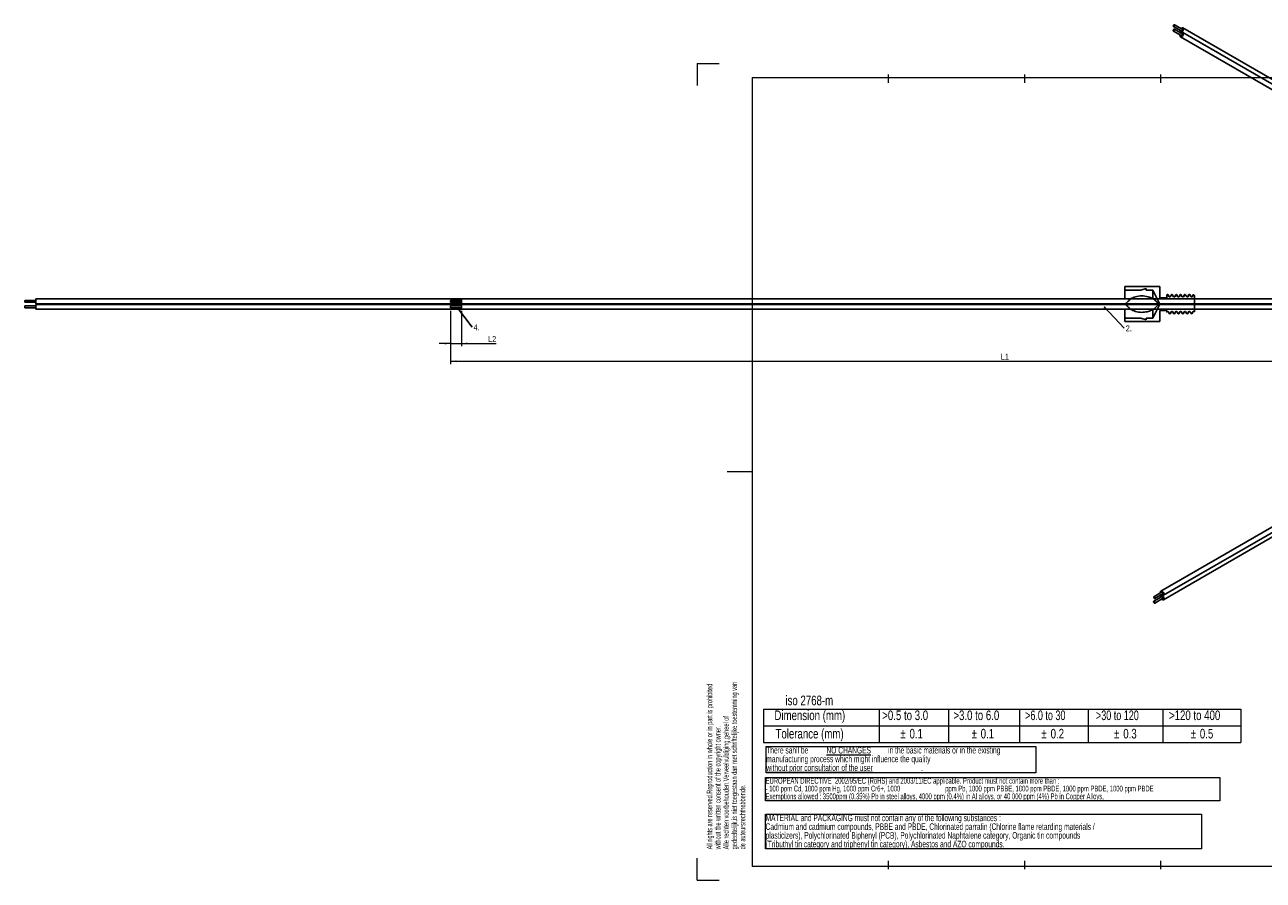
# Model space of a CAD drawing. Header units: millimetres. Extents: x -245 to 573, y 0 to 336.
# Tile 1 of 4: x -245 to 206, y 0 to 311. Entities that reach past the tile are written whole.
import ezdxf

# ---------------------------------------------------------------- set-up
doc = ezdxf.new("R2010")
doc.units = ezdxf.units.MM
doc.styles.add('SLDTEXTSTYLE0', font='TXT', dxfattribs={"width": 0.75})
doc.styles.add('SLDTEXTSTYLE1', font='TXT', dxfattribs={"width": 0.7})
doc.styles.add('SLDTEXTSTYLE3', font='TXT', dxfattribs={"width": 0.605})
doc.dimstyles.new('SLDDIMSTYLE0', dxfattribs={"dimtxt": 2.116667, "dimasz": 2.116667, "dimexe": 0, "dimexo": 0.0625, "dimgap": 0.529167, "dimtad": 1, "dimlfac": 0.5, "dimrnd": 1e-09, "dimzin": 12, "dimdsep": 46, "dimtxsty": 'SLDTEXTSTYLE0', "dimsah": 1, "dimcen": 0.09, "dimadec": 0, "dimazin": 3, "dimtfac": 1, "dimtofl": 0, "dimtmove": 0, "dimatfit": 3, "dimfxl": 0, "dimfrac": 2, "dimtolj": 1, "dimtzin": 12, "dimarcsym": 0})
doc.dimstyles.new('SLDDIMSTYLE1', dxfattribs={"dimtxt": 2.116667, "dimasz": 2.116667, "dimexe": 0, "dimexo": 0.0625, "dimgap": 0.529167, "dimtad": 1, "dimlfac": 0.5, "dimrnd": 1e-09, "dimzin": 12, "dimdsep": 46, "dimtxsty": 'SLDTEXTSTYLE0', "dimsah": 1, "dimcen": 0.09, "dimadec": 0, "dimazin": 3, "dimtfac": 1, "dimtmove": 0, "dimatfit": 0, "dimfxl": 0, "dimfrac": 2, "dimtolj": 1, "dimtzin": 12, "dimarcsym": 0})
doc.dimstyles.new('SLDDIMSTYLE2', dxfattribs={"dimtxt": 0.18, "dimasz": 0.651282, "dimexe": 0, "dimexo": 0.0625, "dimgap": 0, "dimtad": 0, "dimtih": 1, "dimtoh": 1, "dimdec": 0, "dimrnd": 1e-09, "dimzin": 0, "dimdsep": 46, "dimtxsty": 'Standard', "dimblk1": 'DOT', "dimblk2": 'DOT', "dimsah": 1, "dimcen": 0.09, "dimadec": 0, "dimazin": 0, "dimtfac": 0.651282, "dimtdec": 0, "dimtofl": 0, "dimtmove": 0, "dimatfit": 3, "dimldrblk": 'DOT', "dimfxl": 0, "dimfrac": 2, "dimtolj": 1, "dimtzin": 0, "dimarcsym": 0})
doc.dimstyles.new('SLDDIMSTYLE3', dxfattribs={"dimtxt": 0.18, "dimasz": 2.116667, "dimexe": 0, "dimexo": 0.0625, "dimgap": 0, "dimtad": 0, "dimtih": 1, "dimtoh": 1, "dimdec": 0, "dimrnd": 1e-09, "dimzin": 0, "dimdsep": 46, "dimtxsty": 'Standard', "dimsah": 1, "dimcen": 0.09, "dimadec": 0, "dimazin": 0, "dimtfac": 2.116667, "dimtdec": 0, "dimtofl": 0, "dimtmove": 0, "dimatfit": 3, "dimfxl": 0, "dimfrac": 2, "dimtolj": 1, "dimtzin": 0, "dimarcsym": 0})

# ---------------------------------------------------------------- blocks, each defined once
blk = doc.blocks.new('SW_NOTE_0')
at = {"color": 0, "linetype": 'Continuous', "lineweight": 0, "insert": (0, 4.51), "char_height": 3.5, "attachment_point": 1, "style": 'SLDTEXTSTYLE0'}
blk.add_mtext('iso 2768-m', dxfattribs=at)
blk = doc.blocks.new('SW_NOTE_0_1')
at = {"color": 0, "linetype": 'Continuous', "lineweight": 0, "insert": (0, 4.51), "char_height": 3.5, "attachment_point": 1, "style": 'SLDTEXTSTYLE0'}
blk.add_mtext('>120 to 400', dxfattribs=at)
blk = doc.blocks.new('SW_NOTE_0_2')
at = {"color": 0, "linetype": 'Continuous', "lineweight": 0, "insert": (0, 4.51), "char_height": 3.5, "attachment_point": 1, "style": 'SLDTEXTSTYLE1'}
blk.add_mtext('>30 to 120', dxfattribs=at)
blk = doc.blocks.new('SW_NOTE_0_3')
at = {"color": 0, "linetype": 'Continuous', "lineweight": 0, "insert": (0, 4.51), "char_height": 3.5, "attachment_point": 1, "style": 'SLDTEXTSTYLE1'}
blk.add_mtext('>6.0 to 30', dxfattribs=at)
blk = doc.blocks.new('SW_NOTE_0_4')
at = {"color": 0, "linetype": 'Continuous', "lineweight": 0, "insert": (0, 4.51), "char_height": 3.5, "attachment_point": 1, "style": 'SLDTEXTSTYLE0'}
blk.add_mtext('>3.0 to 6.0', dxfattribs=at)
blk = doc.blocks.new('SW_NOTE_0_5')
at = {"color": 0, "linetype": 'Continuous', "lineweight": 0, "insert": (0, 4.51), "char_height": 3.5, "attachment_point": 1, "style": 'SLDTEXTSTYLE0'}
blk.add_mtext('>0.5 to 3.0', dxfattribs=at)
blk = doc.blocks.new('SW_NOTE_0_6')
at = {"color": 0, "linetype": 'Continuous', "lineweight": 0, "char_height": 3.5, "attachment_point": 1, "style": 'SLDTEXTSTYLE0'}
for s, insert in [('%%p', (0, 4.51)), ('0.5', (3.33, 4.51))]:
    blk.add_mtext(s, dxfattribs=dict(at, insert=insert))
blk = doc.blocks.new('SW_NOTE_0_7')
at = {"color": 0, "linetype": 'Continuous', "lineweight": 0, "char_height": 3.5, "attachment_point": 1, "style": 'SLDTEXTSTYLE0'}
for s, insert in [('%%p', (0, 4.51)), ('0.3', (3.33, 4.51))]:
    blk.add_mtext(s, dxfattribs=dict(at, insert=insert))
blk = doc.blocks.new('SW_NOTE_0_8')
at = {"color": 0, "linetype": 'Continuous', "lineweight": 0, "char_height": 3.5, "attachment_point": 1, "style": 'SLDTEXTSTYLE0'}
for s, insert in [('%%p', (0, 4.51)), ('0.2', (3.33, 4.51))]:
    blk.add_mtext(s, dxfattribs=dict(at, insert=insert))
blk = doc.blocks.new('SW_NOTE_0_9')
at = {"color": 0, "linetype": 'Continuous', "lineweight": 0, "char_height": 3.5, "attachment_point": 1, "style": 'SLDTEXTSTYLE0'}
for s, insert in [('%%p', (0, 4.51)), ('0.1', (3.33, 4.51))]:
    blk.add_mtext(s, dxfattribs=dict(at, insert=insert))
blk = doc.blocks.new('SW_NOTE_0_10')
at = {"color": 0, "linetype": 'Continuous', "lineweight": 0, "char_height": 3.5, "attachment_point": 1, "style": 'SLDTEXTSTYLE0'}
for s, insert in [('%%p', (0, 4.51)), ('0.1', (3.33, 4.51))]:
    blk.add_mtext(s, dxfattribs=dict(at, insert=insert))
blk = doc.blocks.new('SW_NOTE_0_11')
at = {"color": 0, "linetype": 'Continuous', "lineweight": 0, "insert": (0, 4.51), "char_height": 3.5, "attachment_point": 1, "style": 'SLDTEXTSTYLE0'}
blk.add_mtext('Tolerance (mm)', dxfattribs=at)
blk = doc.blocks.new('SW_NOTE_0_12')
at = {"color": 0, "linetype": 'Continuous', "lineweight": 0, "insert": (0, 4.51), "char_height": 3.5, "attachment_point": 1, "style": 'SLDTEXTSTYLE0'}
blk.add_mtext('Dimension (mm)', dxfattribs=at)
blk = doc.blocks.new('Block2')
at = {"color": 7, "linetype": 'Continuous', "lineweight": 18}
for p, q in [((0, 12.14), (42.03, 12.14)), ((0, 12.14), (0, 0)), ((42.03, 12.14), (67.25, 12.14)), ((42.03, 12.14), (42.03, 0)), ((67.25, 12.14), (93.06, 12.14)), ((67.25, 12.14), (67.25, 0)), ((93.06, 12.14), (118.03, 12.14)), ((93.06, 12.14), (93.06, 0)), ((118.03, 12.14), (145.19, 12.14)), ((118.03, 12.14), (118.03, 0)), ((145.19, 12.14), (173.51, 12.14)), ((145.19, 12.14), (145.19, 0)), ((173.51, 12.14), (173.51, 0)), ((0, 6.07), (173.51, 6.07)), ((0, 0), (42.03, 0)), ((42.03, 0), (67.25, 0)), ((67.25, 0), (93.06, 0)), ((93.06, 0), (118.03, 0)), ((118.03, 0), (145.19, 0)), ((145.19, 0), (173.51, 0))]:
    blk.add_line(p, q, dxfattribs=at)
at = {"color": 7, "linetype": 'Continuous', "lineweight": 0}
for name, p in [('SW_NOTE_0', (7.94, 12.54)), ('SW_NOTE_0_12', (3.93, 7.14)), ('SW_NOTE_0_5', (43.14, 7.14)), ('SW_NOTE_0_4', (69.01, 7.14)), ('SW_NOTE_0_3', (95.1, 7.14)), ('SW_NOTE_0_2', (120.87, 7.14)), ('SW_NOTE_0_1', (147.42, 7.14)), ('SW_NOTE_0_11', (4.33, 0.46)), ('SW_NOTE_0_10', (49.73, 0.46)), ('SW_NOTE_0_9', (75.61, 0.46)), ('SW_NOTE_0_8', (101.05, 0.46)), ('SW_NOTE_0_7', (127.46, 0.46)), ('SW_NOTE_0_6', (155.31, 0.46))]:
    blk.add_blockref(name, p, dxfattribs=at)
blk = doc.blocks.new('SW_NOTE_0_15')
at = {"color": 0, "linetype": 'Continuous', "lineweight": 0, "char_height": 2, "attachment_point": 1, "rotation": 90, "style": 'SLDTEXTSTYLE3'}
for s, insert in [('All rights are reserved.Reproduction in whole or in part is prohibited', (-2.58, 0)), ('gedeeltelijk,is niet toegestaan dan met schriftelijke toestemming van', (6.42, 0)), ('Alle rechten voorbehouden.Verveelvuldiging,geheel of', (3.42, 0)), ('without the written consent of the copyright owner.', (0.42, 0)), ('de auteursrechthebbende.', (9.42, 0))]:
    blk.add_mtext(s, dxfattribs=dict(at, insert=insert))
blk = doc.blocks.new('SW_NOTE_0_16')
at = {"color": 0, "linetype": 'Continuous', "lineweight": 0}
for p, q in [((-0.01, -6.32), (-0.01, 3.2)), ((-0.01, 3.2), (98.05, 3.2)), ((98.05, 3.2), (98.05, -6.32)), ((98.05, -6.32), (-0.01, -6.32))]:
    blk.add_line(p, q, dxfattribs=at)
at = {"color": 0, "linetype": 'Continuous', "lineweight": 0, "attachment_point": 1, "style": 'SLDTEXTSTYLE3'}
for s, insert, char_height in [('There sahll be', (0, 3.07), 2.3813), ('manufacturing process which might influence the quality', (0, -0.11), 2.3813), ('\\LNO CHANGES', (21.87, 3.07), 2.3813), ('in the basic materials or in the existing', (44.28, 3.07), 2.3813), ('\\Lwithout prior consultation of the user', (0, -3.28), 2.3813), ('.', (56.27, -3.28), 2.38)]:
    blk.add_mtext(s, dxfattribs=dict(at, insert=insert, char_height=char_height))
blk = doc.blocks.new('SW_NOTE_0_17')
at = {"color": 0, "linetype": 'Continuous', "lineweight": 0}
for p, q in [((-0.05, -9.44), (-0.05, 3.25)), ((-0.05, 3.25), (158.5, 3.25)), ((158.5, 3.25), (158.5, -9.44)), ((158.5, -9.44), (-0.05, -9.44))]:
    blk.add_line(p, q, dxfattribs=at)
at = {"color": 0, "linetype": 'Continuous', "lineweight": 0, "attachment_point": 1, "style": 'SLDTEXTSTYLE3'}
for s, insert, char_height in [('Cadmium and cadmium compounds, PBBE and PBDE, Chlorinated parrafin (Chlorine flame retarding materials /', (0, -0.11), 2.38125), ('MATERIAL and PACKAGING must not contain any of the following substances :', (0, 3.07), 2.3813), ('plasticizers), Polychlorinated Biphenyl (PCB), Polychlorinated Naphtalene category, Organic tin compounds', (0, -3.28), 2.38125), ('(Tributhyl tin category and triphenyl tin category), Asbestos and AZO compounds.', (0, -6.46), 2.3813)]:
    blk.add_mtext(s, dxfattribs=dict(at, insert=insert, char_height=char_height))
blk = doc.blocks.new('SW_NOTE_0_18')
at = {"color": 0, "linetype": 'Continuous', "lineweight": 0}
for p, q in [((-0.05, -5.63), (-0.05, 2.86)), ((-0.05, 2.86), (165.15, 2.86)), ((165.15, 2.86), (165.15, -5.63)), ((165.15, -5.63), (-0.05, -5.63))]:
    blk.add_line(p, q, dxfattribs=at)
at = {"color": 0, "linetype": 'Continuous', "lineweight": 0, "attachment_point": 1, "style": 'SLDTEXTSTYLE3'}
for s, insert, char_height in [('- 100 ppm Cd, 1000 ppm Hg, 1000 ppm Cr6+, 1000', (0, -0.09), 2.1167), ('EUROPEAN DIRECTIVE  2002/95/EC (RoHS) and 2003/11/EC applicable. Product must not contain more than :', (0, 2.73), 2.11667), ('ppm Pb, 1000 ppm PBBE, 1000 ppm PBDE, 1000 ppm PBDE, 1000 ppm PBDE', (65.3, -0.09), 2.1167), ('Exemptions allowed : 3500ppm (0.35%) Pb in steel alloys, 4000 ppm (0.4%) in Al alloys, or 40 000 ppm (4%) Pb in Copper Alloys,', (0, -2.92), 2.11667)]:
    blk.add_mtext(s, dxfattribs=dict(at, insert=insert, char_height=char_height))
blk = doc.blocks.new('_D')
at = {"color": 7, "linetype": 'Continuous', "lineweight": 0}
for p, q in [((-89.75, 207.15), (-89.75, 187.73)), ((310.25, 202.2), (310.25, 187.73)), ((-89.75, 188.73), (310.25, 188.73))]:
    blk.add_line(p, q, dxfattribs=at)
at = {"color": 7, "linetype": 'Continuous', "lineweight": 18}
for points in [[(-89.75, 188.73), (-87.64, 188.41), (-87.64, 189.06)], [(310.25, 188.73), (308.13, 189.06), (308.13, 188.41)]]:
    blk.add_solid(points, dxfattribs=at)
at = {"color": 7, "linetype": 'Continuous', "lineweight": 18, "insert": (110.42, 191.46), "char_height": 2.117, "attachment_point": 1, "style": 'SLDTEXTSTYLE0'}
blk.add_mtext('L1', dxfattribs=at)
blk = doc.blocks.new('_D_1')
at = {"color": 7, "linetype": 'Continuous', "lineweight": 0}
for p, q in [((-89.75, 207.15), (-89.75, 194.2)), ((-85.75, 207.15), (-85.75, 194.2)), ((-89.75, 195.2), (-93.82, 195.2)), ((-89.75, 195.2), (-85.75, 195.2)), ((-85.75, 195.2), (-73.14, 195.2))]:
    blk.add_line(p, q, dxfattribs=at)
at = {"color": 7, "linetype": 'Continuous', "lineweight": 18}
for points in [[(-89.75, 195.2), (-91.87, 195.52), (-91.87, 194.87)], [(-85.75, 195.2), (-83.64, 194.87), (-83.64, 195.52)]]:
    blk.add_solid(points, dxfattribs=at)
at = {"color": 7, "linetype": 'Continuous', "lineweight": 18, "insert": (-76.01, 197.92), "char_height": 2.117, "attachment_point": 1, "style": 'SLDTEXTSTYLE0'}
blk.add_mtext('L2', dxfattribs=at)
blk = doc.blocks.new('SW_NOTE_0_20')
at = {"color": 0, "linetype": 'Continuous', "lineweight": 0, "insert": (1.72, 0.97), "char_height": 2.117, "attachment_point": 2, "style": 'SLDTEXTSTYLE0'}
blk.add_mtext('2.', dxfattribs=at)
blk = doc.blocks.new('_Dot')
at = {"color": 0, "linetype": 'ByBlock', "lineweight": -2}
blk.add_line((-0.5, 0), (-1, 0), dxfattribs=at)
at = {"color": 0, "linetype": 'ByBlock', "const_width": 0.5}
blk.add_lwpolyline([(-0.25, 0, 1), (0.25, 0, 1)], format="xyb", close=True, dxfattribs=at)
blk = doc.blocks.new('SW_NOTE_0_22')
at = {"color": 0, "linetype": 'Continuous', "lineweight": 0, "insert": (1.6, 1.01), "char_height": 2.117, "attachment_point": 2, "style": 'SLDTEXTSTYLE0'}
blk.add_mtext('4.', dxfattribs=at)

msp = doc.modelspace()

# ---------------------------------------------------------------- linework, layer by layer
at = {"color": 7, "linetype": 'Continuous', "lineweight": 25}
for p, q in [((176.359, 309.493), (173.531, 311.126)), ((173.156, 308.843), (175.984, 307.21)), ((173.181, 310.519), (176.009, 308.887)), ((176.384, 307.903), (173.556, 309.536)), ((175.734, 308.41), (176.072, 308.215)), ((175.734, 306.777), (455.749, 145.128)), ((456.649, 148.32), (176.634, 309.969)), ((456.649, 146.687), (176.634, 308.336)), ((448.626, 266.846), (168.611, 105.197)), ((169.511, 103.639), (449.526, 265.287)), ((169.511, 102.005), (449.526, 263.654)), ((155.482, 215.899), (155.482, 214.629)), ((168.182, 215.899), (155.482, 215.899)), ((155.482, 214.629), (161.282, 214.629)), ((155.482, 211.449), (155.482, 214.629)), ((163.282, 215.24), (161.282, 214.629)), ((163.282, 214.629), (163.282, 215.24)), ((163.282, 214.629), (165.642, 214.629)), ((165.642, 214.629), (168.182, 209.549)), ((165.642, 211.54), (165.642, 214.629)), ((168.182, 215.899), (168.182, 211.835)), ((170.722, 211.835), (168.182, 211.835)), ((170.722, 212.642), (170.96, 213.054)), ((170.722, 212.637), (170.722, 212.642)), ((170.722, 212.642), (170.722, 211.835)), ((170.961, 213.054), (171.158, 213.054)), ((171.158, 213.054), (171.654, 212.195)), ((171.654, 212.195), (172.051, 212.195)), ((172.051, 212.195), (172.547, 213.054)), ((172.547, 213.054), (172.745, 213.054)), ((172.746, 213.054), (173.242, 212.195)), ((173.242, 212.195), (173.639, 212.195)), ((173.639, 212.195), (174.135, 213.054)), ((174.135, 213.054), (174.333, 213.054)), ((174.333, 213.054), (174.829, 212.195)), ((174.829, 212.195), (175.226, 212.195)), ((175.226, 212.195), (175.722, 213.054)), ((175.722, 213.054), (175.92, 213.054)), ((175.921, 213.054), (176.417, 212.195)), ((176.417, 212.195), (176.814, 212.195)), ((176.814, 212.195), (177.31, 213.054)), ((177.309, 213.054), (177.508, 213.054)), ((177.508, 213.054), (178.004, 212.195)), ((178.004, 212.195), (178.401, 212.195)), ((178.401, 212.195), (178.897, 213.054)), ((178.897, 213.054), (179.095, 213.054)), ((179.096, 213.054), (179.592, 212.195)), ((179.592, 212.195), (179.989, 212.195)), ((179.989, 212.195), (180.472, 213.032)), ((180.45, 213.019), (180.423, 212.937)), ((180.472, 213.032), (180.882, 212.622)), ((180.882, 212.622), (180.882, 206.731)), ((-240.518, 210.899), (-244.518, 210.899)), ((-244.518, 210.549), (-244.518, 210.899)), ((-244.518, 210.199), (-244.518, 210.549)), ((-244.518, 210.199), (-240.518, 210.199)), ((-240.518, 208.949), (-244.518, 208.949)), ((-244.518, 208.549), (-244.518, 208.949)), ((-244.518, 208.149), (-244.518, 208.549)), ((-244.518, 208.149), (-240.518, 208.149)), ((157.569, 211.449), (-240.518, 211.449)), ((-240.518, 210.549), (-240.518, 211.449)), ((-240.518, 209.649), (-240.518, 210.549)), ((-240.518, 209.649), (155.593, 209.649)), ((155.593, 209.449), (-240.518, 209.449)), ((-240.518, 208.549), (-240.518, 209.449)), ((-240.518, 207.649), (-240.518, 208.549)), ((-240.518, 207.649), (157.569, 207.649)), ((-85.754, 210.899), (-89.754, 210.899)), ((-89.754, 210.549), (-89.754, 210.899)), ((-89.754, 210.199), (-89.754, 210.549)), ((-89.754, 210.199), (-85.754, 210.199)), ((-85.754, 208.949), (-89.754, 208.949)), ((-89.754, 208.549), (-89.754, 208.949)), ((-89.754, 208.149), (-89.754, 208.549)), ((-89.754, 208.149), (-85.754, 208.149)), ((310.246, 211.449), (-85.754, 211.449)), ((-85.754, 210.549), (-85.754, 211.449)), ((-85.754, 209.649), (-85.754, 210.549)), ((-85.754, 209.649), (310.246, 209.649)), ((310.246, 209.449), (-85.754, 209.449)), ((-85.754, 208.549), (-85.754, 209.449)), ((-85.754, 207.649), (-85.754, 208.549)), ((-85.754, 207.649), (310.246, 207.649)), ((155.482, 209.449), (155.482, 209.649)), ((155.482, 204.469), (155.482, 207.649)), ((168.182, 209.549), (165.642, 204.469)), ((165.642, 204.469), (165.642, 207.579)), ((168.182, 207.263), (170.722, 207.263)), ((168.182, 207.263), (168.182, 203.199)), ((170.722, 207.263), (170.722, 206.662)), ((155.482, 204.469), (155.482, 203.199)), ((161.282, 204.469), (155.482, 204.469)), ((155.482, 203.199), (168.182, 203.199)), ((161.282, 204.469), (163.282, 203.857)), ((163.282, 203.857), (163.282, 204.469)), ((165.642, 204.469), (163.282, 204.469)), ((170.861, 206.903), (170.722, 206.662)), ((170.73, 206.646), (170.88, 206.903)), ((171.257, 206.903), (170.861, 206.903)), ((171.754, 206.044), (171.257, 206.903)), ((171.951, 206.044), (171.753, 206.044)), ((171.981, 206.075), (171.951, 206.044)), ((172.448, 206.903), (171.952, 206.044)), ((172.845, 206.903), (172.448, 206.903)), ((173.341, 206.044), (172.845, 206.903)), ((173.539, 206.044), (173.341, 206.044)), ((174.036, 206.903), (173.539, 206.044)), ((173.569, 206.075), (173.539, 206.044)), ((174.432, 206.903), (174.036, 206.903)), ((174.929, 206.044), (174.432, 206.903)), ((175.126, 206.044), (174.929, 206.044)), ((175.156, 206.075), (175.126, 206.044)), ((175.623, 206.903), (175.127, 206.044)), ((176.02, 206.903), (175.623, 206.903)), ((176.516, 206.044), (176.02, 206.903)), ((176.714, 206.044), (176.516, 206.044)), ((177.211, 206.903), (176.714, 206.044)), ((176.744, 206.075), (176.714, 206.044)), ((177.607, 206.903), (177.211, 206.903)), ((178.104, 206.044), (177.607, 206.903)), ((178.301, 206.044), (178.104, 206.044)), ((178.331, 206.076), (178.301, 206.044)), ((178.798, 206.903), (178.302, 206.044)), ((179.195, 206.903), (178.798, 206.903)), ((179.691, 206.044), (179.195, 206.903)), ((179.889, 206.044), (179.691, 206.044)), ((180.386, 206.903), (179.889, 206.044)), ((179.92, 206.077), (179.889, 206.044)), ((180.782, 206.903), (180.386, 206.903)), ((180.882, 206.731), (180.782, 206.903)), ((168.886, 104.721), (166.058, 103.088)), ((166.408, 102.482), (169.236, 104.115)), ((168.949, 103.759), (168.611, 103.564)), ((168.861, 103.131), (166.033, 101.498)), ((166.433, 100.806), (169.261, 102.438))]:
    msp.add_line(p, q, dxfattribs=at)
at = {"color": 7, "linetype": 'Continuous', "lineweight": 18}
for p, q in [((-0.021, 297.017), (-0.021, 289.017)), ((-0.021, 297.017), (7.979, 297.017)), ((69.497, 293.003), (69.497, 290.003)), ((118.997, 293.003), (118.997, 290.003)), ((168.497, 293.003), (168.497, 290.003)), ((19.997, 292.003), (414.997, 292.003)), ((19.997, 292.003), (19.997, 5.003)), ((19.997, 148.503), (10.897, 148.503)), ((-0.021, 0.003), (-0.021, 8.003)), ((414.997, 5.003), (19.997, 5.003)), ((69.497, 7.003), (69.497, 4.003)), ((118.997, 7.003), (118.997, 4.003)), ((168.497, 7.003), (168.497, 4.003)), ((-0.021, 0.003), (7.979, 0.003))]:
    msp.add_line(p, q, dxfattribs=at)
at = {"color": 7, "linetype": 'Continuous', "lineweight": 25, "flags": 128}
for points in [[(173.603, 310.965), (173.585, 311.064), (173.531, 311.126), (173.451, 311.141), (173.356, 311.108), (173.261, 311.032), (173.181, 310.924), (173.127, 310.8), (173.108, 310.68), (173.127, 310.581), (173.181, 310.519), (173.261, 310.504), (173.356, 310.537), (173.451, 310.613), (173.531, 310.721), (173.585, 310.845), (173.603, 310.965)], [(173.639, 309.353), (173.617, 309.465), (173.556, 309.536), (173.464, 309.554), (173.356, 309.516), (173.248, 309.429), (173.156, 309.305), (173.095, 309.164), (173.073, 309.026), (173.095, 308.914), (173.156, 308.843), (173.248, 308.825), (173.356, 308.863), (173.464, 308.95), (173.556, 309.074), (173.617, 309.215), (173.639, 309.353)], [(175.595, 309.126), (175.548, 308.822), (175.596, 308.569), (175.734, 308.41), (175.941, 308.37), (176.184, 308.455), (176.428, 308.651), (176.634, 308.93), (176.772, 309.248), (176.821, 309.557), (176.821, 309.557)], [(175.581, 307.443), (175.548, 307.189), (175.596, 306.936), (175.734, 306.777), (175.941, 306.737), (176.184, 306.822), (176.428, 307.018), (176.634, 307.297), (176.772, 307.615), (176.821, 307.924), (176.821, 307.924)], [(176.821, 309.557), (176.772, 309.81), (176.634, 309.969), (176.428, 310.009), (176.184, 309.925), (175.945, 309.732)], [(176.821, 307.924), (176.772, 308.177), (176.634, 308.336), (176.428, 308.376), (176.184, 308.291), (175.981, 308.136)], [(175.984, 307.21), (176.076, 307.192), (176.184, 307.23), (176.293, 307.317), (176.384, 307.441), (176.446, 307.582), (176.467, 307.72)], [(176.009, 308.887), (176.09, 308.871), (176.184, 308.904), (176.279, 308.98), (176.359, 309.089), (176.413, 309.212), (176.432, 309.333)], [(176.432, 309.333), (176.413, 309.431), (176.359, 309.493), (176.359, 309.493)], [(176.467, 307.72), (176.446, 307.832), (176.384, 307.903), (176.384, 307.903)], [(169.698, 104.051), (169.649, 104.36), (169.511, 104.678), (169.305, 104.956), (169.061, 105.153), (168.818, 105.237), (168.611, 105.197), (168.473, 105.039), (168.425, 104.785), (168.472, 104.482)], [(169.698, 102.417), (169.649, 102.727), (169.511, 103.045), (169.305, 103.323), (169.061, 103.52), (168.818, 103.604), (168.611, 103.564), (168.473, 103.406), (168.425, 103.152), (168.458, 102.899)], [(168.822, 103.875), (169.061, 103.683), (169.305, 103.598), (169.511, 103.639), (169.649, 103.797), (169.698, 104.051)], [(169.309, 104.275), (169.29, 104.395), (169.236, 104.519), (169.156, 104.627), (169.061, 104.704), (168.967, 104.737), (168.886, 104.721)], [(169.236, 104.115), (169.236, 104.115), (169.29, 104.177), (169.309, 104.275)], [(166.516, 100.989), (166.494, 101.126), (166.433, 101.268), (166.341, 101.391), (166.233, 101.479), (166.125, 101.516), (166.033, 101.498), (165.972, 101.428), (165.95, 101.315), (165.972, 101.178), (166.033, 101.037), (166.125, 100.913), (166.233, 100.825), (166.341, 100.788), (166.433, 100.806), (166.494, 100.876), (166.516, 100.989)], [(166.48, 102.642), (166.462, 102.763), (166.408, 102.886), (166.328, 102.995), (166.233, 103.071), (166.138, 103.104), (166.058, 103.088), (166.004, 103.027), (165.985, 102.928), (166.004, 102.808), (166.058, 102.684), (166.138, 102.576), (166.233, 102.499), (166.328, 102.466), (166.408, 102.482), (166.462, 102.544), (166.48, 102.642)], [(168.858, 102.206), (169.061, 102.05), (169.305, 101.965), (169.511, 102.005), (169.649, 102.164), (169.698, 102.417)], [(169.344, 102.622), (169.323, 102.759), (169.261, 102.9), (169.17, 103.024), (169.061, 103.111), (168.953, 103.149), (168.861, 103.131)], [(169.261, 102.438), (169.261, 102.438), (169.323, 102.509), (169.344, 102.622)]]:
    msp.add_lwpolyline(points, dxfattribs=at)
at = {"color": 7, "linetype": 'Continuous', "lineweight": 25}
for points, knots in [([(161.582, 212.549), (160.84, 212.482), (159.434, 212.354), (158.17, 211.73), (157.572, 211.436)], [0, 0, 0, 0, 0.5275799, 1, 1, 1, 1]), ([(167.582, 209.549), (167.577, 209.589), (167.564, 209.683), (167.496, 209.833), (167.329, 210.126), (166.795, 210.766), (165.666, 211.613), (163.818, 212.396), (162.379, 212.494), (161.582, 212.549)], [0, 0, 0, 0, 0.0169967, 0.0401071, 0.0692996, 0.1604953, 0.3912714, 0.6627959, 1, 1, 1, 1]), ([(170.918, 213.004), (170.878, 212.935), (170.797, 212.797), (170.717, 212.66), (170.677, 212.591)], [0, 0, 0, 0, 0.5000532, 1, 1, 1, 1]), ([(170.961, 213.054), (170.961, 213.054), (170.946, 213.054), (170.932, 213.008), (170.918, 212.962)], [0, 0, 0, 0, 0.004217, 1, 1, 1, 1]), ([(172.486, 212.949), (172.403, 212.807), (172.254, 212.555), (172.105, 212.305), (172.04, 212.195)], [0, 0, 0, 0, 0.56100793, 1, 1, 1, 1]), ([(172.547, 213.054), (172.547, 213.054), (172.528, 213.054), (172.506, 212.986), (172.486, 212.92)], [0, 0, 0, 0, 0.006491, 1, 1, 1, 1]), ([(174.074, 212.949), (173.99, 212.807), (173.841, 212.555), (173.692, 212.305), (173.627, 212.195)], [0, 0, 0, 0, 0.56100793, 1, 1, 1, 1]), ([(175.661, 212.949), (175.578, 212.807), (175.429, 212.555), (175.28, 212.305), (175.215, 212.195)], [0, 0, 0, 0, 0.5610079, 1, 1, 1, 1]), ([(177.249, 212.949), (177.165, 212.807), (177.016, 212.555), (176.867, 212.305), (176.802, 212.195)], [0, 0, 0, 0, 0.5610079, 1, 1, 1, 1]), ([(177.309, 213.054), (177.309, 213.054), (177.303, 213.054), (177.293, 213.049), (177.282, 213.033), (177.277, 213.023), (177.274, 213.017), (177.273, 213.015), (177.272, 213.013), (177.272, 213.012), (177.272, 213.012), (177.272, 213.012), (177.27, 213.008), (177.262, 212.992), (177.255, 212.964), (177.248, 212.942)], [0, 0, 0, 0, 0.0000637, 0.3170763, 0.4756051, 0.5548713, 0.5945044, 0.6143209, 0.6242291, 0.6291832, 0.6316603, 0.6318151, 0.6324993, 0.7050554, 1, 1, 1, 1]), ([(178.836, 212.949), (178.753, 212.807), (178.604, 212.555), (178.455, 212.305), (178.39, 212.195)], [0, 0, 0, 0, 0.5610079, 1, 1, 1, 1]), ([(178.897, 213.054), (178.897, 213.054), (178.878, 213.054), (178.857, 212.987), (178.836, 212.92)], [0, 0, 0, 0, 0.0015454, 1, 1, 1, 1]), ([(180.424, 212.949), (180.34, 212.807), (180.191, 212.555), (180.042, 212.305), (179.977, 212.195)], [0, 0, 0, 0, 0.5610079, 1, 1, 1, 1]), ([(180.472, 213.032), (180.467, 213.034), (180.46, 213.038), (180.453, 213.024), (180.45, 213.019)], [0, 0, 0, 0, 0.6305105, 1, 1, 1, 1]), ([(155.593, 209.649), (155.595, 209.65), (155.602, 209.653), (155.677, 209.693), (155.858, 209.811), (156.174, 210.063), (156.585, 210.442), (156.982, 210.839), (157.28, 211.146), (157.457, 211.329), (157.556, 211.432), (157.565, 211.441), (157.568, 211.445)], [0, 0, 0, 0, 0.0280334, 0.0789733, 0.1657288, 0.3015403, 0.4745731, 0.648519, 0.7724012, 0.8642399, 0.9365322, 1, 1, 1, 1]), ([(157.568, 207.653), (157.57, 207.651), (157.58, 207.641), (157.542, 207.68), (157.453, 207.773), (157.27, 207.962), (156.971, 208.27), (156.58, 208.66), (156.182, 209.028), (155.875, 209.273), (155.695, 209.393), (155.607, 209.442), (155.597, 209.447), (155.593, 209.449)], [0, 0, 0, 0, 0.0092448, 0.0725961, 0.1366788, 0.2316741, 0.3611138, 0.5270022, 0.6945937, 0.8288272, 0.9079522, 0.9626354, 1, 1, 1, 1]), ([(157.572, 207.662), (158.17, 207.367), (159.434, 206.743), (160.84, 206.616), (161.582, 206.549)], [0, 0, 0, 0, 0.4724201, 1, 1, 1, 1]), ([(161.582, 206.549), (162.268, 206.589), (163.527, 206.663), (165.171, 207.249), (166.439, 208.027), (167.201, 208.757), (167.51, 209.281), (167.573, 209.458), (167.579, 209.521), (167.582, 209.549)], [0, 0, 0, 0, 0.2907783, 0.5330487, 0.7315914, 0.9206192, 0.973227, 0.988213, 1, 1, 1, 1]), ([(170.722, 206.662), (170.722, 206.647), (170.722, 206.624), (170.722, 206.644), (170.722, 206.651)], [0, 0, 0, 0, 0.6500698, 1, 1, 1, 1]), ([(171.981, 206.068), (172.065, 206.213), (172.227, 206.492), (172.39, 206.77), (172.468, 206.903)], [0, 0, 0, 0, 0.5204614, 1, 1, 1, 1]), ([(173.569, 206.068), (173.653, 206.213), (173.815, 206.492), (173.977, 206.77), (174.055, 206.903)], [0, 0, 0, 0, 0.52046144, 1, 1, 1, 1]), ([(175.156, 206.068), (175.24, 206.213), (175.402, 206.492), (175.565, 206.77), (175.643, 206.903)], [0, 0, 0, 0, 0.52046144, 1, 1, 1, 1]), ([(176.744, 206.068), (176.828, 206.213), (176.99, 206.492), (177.152, 206.77), (177.23, 206.903)], [0, 0, 0, 0, 0.52046144, 1, 1, 1, 1]), ([(178.331, 206.068), (178.415, 206.213), (178.577, 206.492), (178.74, 206.77), (178.818, 206.903)], [0, 0, 0, 0, 0.5204614, 1, 1, 1, 1]), ([(179.92, 206.07), (180.004, 206.215), (180.166, 206.493), (180.328, 206.77), (180.405, 206.903)], [0, 0, 0, 0, 0.5219306, 1, 1, 1, 1])]:
    msp.add_open_spline(points, degree=3, knots=knots, dxfattribs=at)

# ---------------------------------------------------------------- block references
at = {"color": 7, "linetype": 'Continuous', "lineweight": 0}
for name, p in [('SW_NOTE_0_22', (-81.82, 201.126)), ('SW_NOTE_0_20', (155.232, 200.819)), ('SW_NOTE_0_15', (6.074, 11.229)), ('SW_NOTE_0_18', (24.872, 34.497)), ('SW_NOTE_0_17', (24.872, 20.805))]:
    msp.add_blockref(name, p, dxfattribs=at)
at = {"color": 7, "linetype": 'Continuous'}
msp.add_blockref('Block2', (24.15, 50.096), dxfattribs=at)
at = {"color": 150, "linetype": 'Continuous', "lineweight": 0}
msp.add_blockref('SW_NOTE_0_16', (25.135, 45.415), dxfattribs=at)

# ---------------------------------------------------------------- dimensions: what is measured, and where the dimension line sits
at = {"color": 7, "linetype": 'Continuous', "lineweight": 18}
for base, p2, dimstyle, picture, middle in [((-85.754, 195.196), (-85.754, 208.149), 'SLDDIMSTYLE1', '_D_1', (-74.578, 195.196)), ((310.246, 188.735), (310.246, 203.199), 'SLDDIMSTYLE0', '_D', (111.857, 188.735))]:
    dim = msp.add_linear_dim(base=base, p1=(-89.754, 208.149), p2=p2, dimstyle=dimstyle, dxfattribs=at)
    dim.commit()
    dim.dimension.update_dxf_attribs({"geometry": picture, "text_midpoint": middle, "dimtype": 160})

# ---------------------------------------------------------------- leaders
at = {"color": 7, "linetype": 'Continuous', "lineweight": 0}
for points, dimstyle in [([(-87.132, 208.149), (-81.82, 201.126)], 'SLDDIMSTYLE3'), ([(148.17, 208.386), (155.232, 200.819)], 'SLDDIMSTYLE2')]:
    msp.add_leader(points, dimstyle=dimstyle, dxfattribs=at)

doc.saveas('drawing.dxf')
